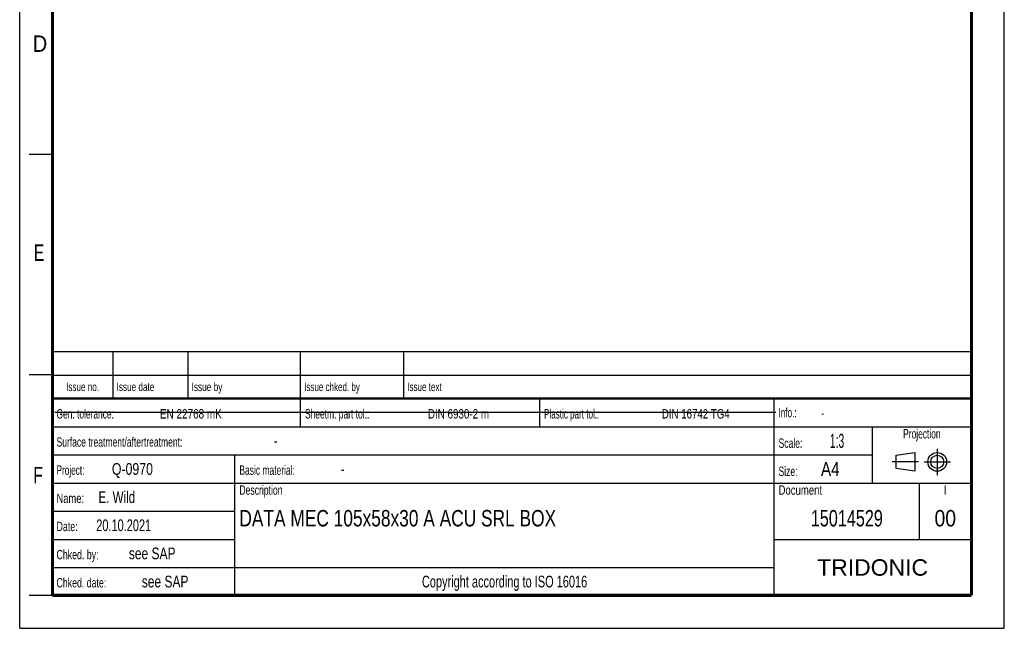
# Model space of a CAD drawing. Header units: millimetres. Extents: x 0 to 210, y 0 to 297.
# Tile 1 of 43: x 0 to 210, y 0 to 130. Entities that reach past the tile are written whole.
import ezdxf
from ezdxf.enums import TextEntityAlignment as Align

# ---------------------------------------------------------------- set-up
doc = ezdxf.new("R2010")
doc.units = ezdxf.units.MM
doc.header["$LTSCALE"] = 19.36
doc.linetypes.add('CENTER', pattern=[0.6, 0.375, -0.075, 0.075, -0.075])
doc.layers.get('0').update_dxf_attribs({"linetype": 'CONTINUOUS'})
doc.layers.add('DEFAULT_1', color=7, linetype='CENTER')
doc.layers.add('Z_NOTICE', color=7, linetype='CONTINUOUS')
doc.styles.get("Standard").update_dxf_attribs({"font": 'txt', "width": 0.7})
doc.styles.add('TEXTSTYLE_2', font='txt', dxfattribs={"width": 0.75})
doc.styles.add('TEXTSTYLE_5', font='arial.ttf')

# ---------------------------------------------------------------- blocks, each defined once
blk = doc.blocks.new('PROJEKTIONSMETHODE_BL0', base_point=(192.31, 35.47))
at = {"color": 2, "linetype": 'CONTINUOUS'}
for p, q in [((186.91, 36.87), (190.91, 37.47)), ((186.91, 34.07), (186.91, 36.87)), ((190.91, 37.47), (190.91, 33.47)), ((190.91, 33.47), (186.91, 34.07))]:
    blk.add_line(p, q, dxfattribs=at)
for radius in [2, 1.4]:
    blk.add_circle((195.71, 35.47), radius, dxfattribs=at)
at = {"layer": 'DEFAULT_1', "color": 2, "linetype": 'CENTER'}
for p, q in [((195.71, 38.27), (195.71, 32.67)), ((191.71, 35.47), (186.11, 35.47)), ((192.91, 35.47), (198.5, 35.47))]:
    blk.add_line(p, q, dxfattribs=at)

msp = doc.modelspace()

# ---------------------------------------------------------------- linework, layer by layer
at = {"color": 2, "linetype": 'CONTINUOUS'}
for p, q in [((0, 0), (0, 297)), ((210, 0), (210, 297)), ((7, 101), (2, 101)), ((6.913619, 48.960154), (6.913619, 58.960154)), ((6.913619, 58.960154), (202.913619, 58.960154)), ((19.913619, 48.960154), (19.913619, 58.960154)), ((35.913619, 48.960154), (35.913619, 58.960154)), ((59.913619, 48.960154), (59.913619, 58.960154)), ((81.913619, 48.960154), (81.913619, 58.960154)), ((202.913619, 48.960154), (202.913619, 58.960154)), ((7, 54), (2, 54)), ((6.913619, 53.960154), (202.913619, 53.960154)), ((6.913546, 6.960131), (6.913546, 48.960131)), ((6.913546, 48.960131), (202.913546, 48.960131)), ((6.913619, 48.960154), (202.913619, 48.960154)), ((59.913546, 42.960131), (59.913546, 48.960131)), ((110.913546, 42.960131), (110.913546, 48.960131)), ((160.913546, 6.960131), (160.913546, 48.960131)), ((202.913546, 6.960131), (202.913546, 48.960131)), ((6.913546, 42.960131), (202.913546, 42.960131)), ((181.913546, 30.960131), (181.913546, 42.960131)), ((6.913546, 36.960131), (181.913546, 36.960131)), ((45.913546, 6.960131), (45.913546, 36.960131)), ((6.913546, 30.960131), (202.913546, 30.960131)), ((191.913546, 18.960131), (191.913546, 30.960131)), ((6.913546, 24.960131), (45.913546, 24.960131)), ((6.913546, 18.960131), (45.913546, 18.960131)), ((160.913546, 18.960131), (202.913546, 18.960131)), ((6.913546, 12.960131), (160.913546, 12.960131)), ((7, 7), (2, 7)), ((6.913546, 6.960131), (202.913546, 6.960131)), ((0, 0), (210, 0))]:
    msp.add_line(p, q, dxfattribs=at)
at = {"color": 7, "linetype": 'CONTINUOUS'}
msp.add_line((7.468119, 46.04239), (161.268119, 46.04239), dxfattribs=at)
for points, const_width in [([(7, 7), (7, 290)], 0.7), ([(203, 7), (203, 290)], 0.7), ([(7, 49), (203, 49)], 0.5), ([(7, 7), (203, 7)], 0.7)]:
    msp.add_lwpolyline(points, dxfattribs=dict(at, const_width=const_width))

# ---------------------------------------------------------------- block references
at = {"color": 2, "linetype": 'CONTINUOUS'}
msp.add_blockref('PROJEKTIONSMETHODE_BL0', (192.305085, 35.469747), dxfattribs=at)

# ---------------------------------------------------------------- texts
at = {"color": 5, "linetype": 'CONTINUOUS', "style": 'TEXTSTYLE_2'}
for s, width, p in [('D', 0.904762, (2.807294, 122.85717)), ('E', 0.714286, (3.002453, 78.302471)), ('F', 0.714286, (2.922192, 30.897042))]:
    msp.add_text(s, height=3.5, dxfattribs=dict(at, width=width)).set_placement(p)
at = {"layer": 'Z_NOTICE', "color": 5, "linetype": 'CONTINUOUS', "style": 'TEXTSTYLE_2'}
for s, height, width, p in [('Issue date ', 1.8, 0.725108, (20.663619, 50.560154)), ('Issue by ', 1.8, 0.732804, (36.663619, 50.560154)), ('Issue chked. by', 1.8, 0.711111, (60.663619, 50.560154)), ('Issue text ', 1.8, 0.712121, (82.663619, 50.560154)), ('Gen. tolerance:', 2, 0.669841, (7.851046, 44.710131)), ('EN 22768 mK', 2, 0.792208, (29.91057, 44.710131)), ('Sheetm. part tol.:', 2, 0.67328, (60.851046, 44.710131)), ('DIN 6930-2 m', 2, 0.78373, (87.053427, 44.710131)), ('Plastic part tol.:', 2, 0.642857, (111.851046, 44.710131)), ('DIN 16742 TG4', 2, 0.772894, (136.958189, 44.710131)), ('Info.: ', 2, 0.64966, (161.851046, 44.960131)), ('Surface treatment/aftertreatment: ', 2, 0.681373, (7.851046, 38.710131)), ('Scale:  ', 2, 0.684524, (161.851046, 38.460131)), ('1:3', 3, 0.547619, (172.803427, 38.460131)), ('-', 2.5, 0.714286, (54.184379, 38.710131)), ('Project: ', 2, 0.656085, (7.851046, 32.710131)), ('Q-0970', 2.5, 0.785714, (19.66057, 32.710131)), ('Basic material: ', 2, 0.675595, (46.851046, 32.710131)), ('-', 2.5, 0.714286, (68.470094, 32.710131)), ('Size: ', 2, 0.678571, (161.851046, 32.460131)), (' A4', 3, 0.809524, (169.993903, 32.460131)), ('E. Wild', 2.5, 0.738095, (16.803427, 26.710131)), ('Description', 2, 0.688312, (46.851046, 28.460131)), ('Document', 2, 0.761905, (161.851046, 28.460131)), ('Name: ', 2, 0.746032, (7.851046, 26.710131)), ('20.10.2021', 2.5, 0.7, (16.327237, 20.710131)), ('Date: ', 2, 0.706349, (7.851046, 20.710131)), ('Chked. by: ', 2, 0.701299, (7.851046, 14.710131)), ('see SAP', 2.5, 0.765306, (23.279618, 14.710131)), ('Chked. date: ', 2, 0.699634, (7.851046, 8.710131)), ('see SAP', 2.5, 0.765306, (26.041522, 8.710131))]:
    msp.add_text(s, height=height, dxfattribs=dict(at, width=width)).set_placement(p)
for s, height, width, p in [('Issue no.', 1.8, 0.719577, (13.413619, 50.560154)), ('Projection', 2, 0.671429, (192.413546, 40.460131)), ('I', 2, 0.833333, (197.413546, 28.460131)), ('Copyright according to ISO 16016', 2.5, 0.700149, (103.413546, 8.710131))]:
    msp.add_text(s, height=height, dxfattribs=dict(at, width=width)).set_placement(p, align=Align.CENTER)
at = {"layer": 'Z_NOTICE', "color": 5, "linetype": 'CONTINUOUS', "width": 0.714286}
msp.add_text('-', height=1.8, dxfattribs=at).set_placement((170.946284, 44.960131))
at = {"layer": 'Z_NOTICE', "color": 7, "linetype": 'CONTINUOUS', "style": 'TEXTSTYLE_2', "width": 0.789435}
msp.add_text('DATA MEC 105x58x30 A ACU SRL BOX', height=3.5, dxfattribs=at).set_placement((46.851046, 21.710131))
at = {"layer": 'Z_NOTICE', "color": 7, "linetype": 'CONTINUOUS', "style": 'TEXTSTYLE_2'}
for s, width, p in [('15014529', 0.738095, (176.413546, 21.710131)), ('00', 0.880952, (197.413546, 21.710131))]:
    msp.add_text(s, height=3.5, dxfattribs=dict(at, width=width)).set_placement(p, align=Align.CENTER)
at = {"layer": 'Z_NOTICE', "color": 5, "linetype": 'CONTINUOUS', "style": 'TEXTSTYLE_5'}
msp.add_text('TRIDONIC', height=3.5, dxfattribs=at).set_placement((181.913546, 11.210131), align=Align.CENTER)

doc.saveas('drawing.dxf')
